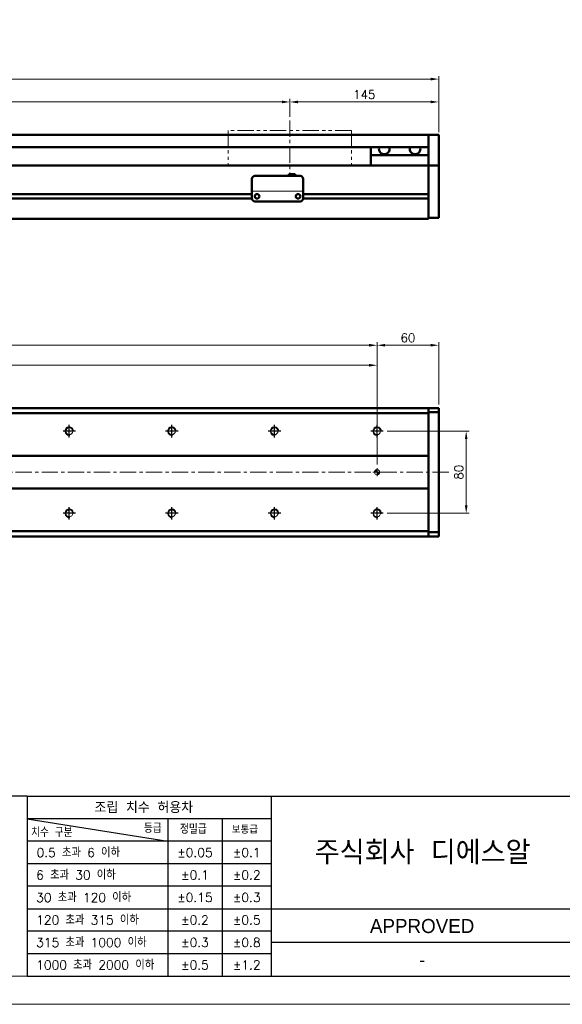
# Model space of a CAD drawing. Header units: millimetres. Extents: x 46891 to 50846, y 6223 to 10155.
# Tile 3 of 5: x 49704 to 50233, y 8529 to 9488. Entities that reach past the tile are written whole.
import ezdxf
from ezdxf.enums import TextEntityAlignment as Align

# ---------------------------------------------------------------- set-up
doc = ezdxf.new("R2010")
doc.units = ezdxf.units.MM
doc.header["$LTSCALE"] = 0.5
doc.linetypes.add('CENTER', pattern=[50.8, 31.75, -6.35, 6.35, -6.35])
doc.linetypes.add('PHANTOM', pattern=[63.5, 31.75, -6.35, 6.35, -6.35, 6.35, -6.35])
doc.layers.get('0').update_dxf_attribs({"lineweight": 20})
doc.layers.add('1', color=1, linetype='CENTER', lineweight=13)
doc.layers.add('외형선(ISO)', color=7, linetype='Continuous', lineweight=50)
for name, color, linetype in [('3', 3, 'Continuous'), ('C', 1, 'CENTER'), ('DIM', 4, 'Continuous')]:
    doc.layers.add(name, color=color, linetype=linetype)
doc.styles.add('ACISOGDT', font='amgdt.shx')
doc.styles.add('DSR TEXT', font='romans.shx', dxfattribs={"bigfont": 'whgtxt.shx'})
doc.styles.get("Standard").update_dxf_attribs({"font": 'romans.shx', "bigfont": 'whgtxt.shx'})
doc.dimstyles.new('DSR', dxfattribs={"dimscale": 2, "dimtxt": 3, "dimasz": 3, "dimexe": 0.5, "dimexo": 0.5, "dimgap": 0.5, "dimtad": 1, "dimdsep": 46, "dimtxsty": 'Standard', "dimcen": 2.5, "dimclrd": 4, "dimclre": 4, "dimclrt": 2, "dimadec": 0, "dimazin": 2, "dimtfac": 1, "dimtmove": 0, "dimatfit": 3, "dimfxl": 0, "dimlwd": -1, "dimlwe": -1, "dimarcsym": 0})

# ---------------------------------------------------------------- blocks, each defined once
blk = doc.blocks.new('A$C13F00394')
at = {"layer": '3'}
for p, q in [((0, 32), (-207.68, 32)), ((0, 32), (202.32, 32)), ((0, 32), (0, 0)), ((43.43, 32), (43.43, 0)), ((0, 28), (25, 24)), ((43.43, 28), (0, 28)), ((25, 28), (25, 0)), ((34.7, 28), (34.7, 0)), ((43.43, 24), (0, 24)), ((43.43, 20), (0, 20)), ((43.43, 16), (0, 16)), ((0, 12), (129.32, 12)), ((43.43, 8), (0, 8)), ((97.32, 6), (43.43, 6)), ((43.43, 4), (0, 4)), ((0, 0), (202.32, 0))]:
    blk.add_line(p, q, dxfattribs=at)
at = {"color": 0, "style": 'DSR TEXT'}
for s, height, p in [('조립 치수 허용차', 2, (11.97, 29.02)), ('치수 구분', 1.5, (0.69, 24.78)), ('등급', 1.5, (20.77, 25.52)), ('정밀급', 1.5, (27.18, 25.37)), ('보통급', 1.3, (36.41, 25.38)), (' 0.5 초과 6 이하', 1.6, (0.56, 21.19)), (' 6 초과 30 이하', 1.6, (0.49, 17.19)), (' 30 초과 120 이하', 1.6, (0.49, 13.19)), (' 120 초과 315 이하', 1.6, (0.49, 9.19)), (' 315 초과 1000 이하', 1.6, (0.49, 5.19)), (' 1000 초과 2000 이하', 1.6, (0.49, 1.19))]:
    blk.add_text(s, height=height, dxfattribs=at).set_placement(p)
at = {"color": 7, "style": 'ACISOGDT'}
blk.add_text('APPROVED', height=2.5, dxfattribs=at).set_placement((70.28, 8.93), align=Align.MIDDLE_CENTER)
at = {"color": 7, "insert": (70.37, 22), "char_height": 4.2, "attachment_point": 5, "style": 'DSR TEXT'}
blk.add_mtext('주식회사 디에스알', dxfattribs=at)
at = {"color": 0, "char_height": 1.6, "attachment_point": 5, "style": 'DSR TEXT'}
for s, insert in [('%%P0.05', (29.85, 22)), ('%%P0.1', (39.07, 22)), ('%%P0.1', (29.85, 18)), ('%%P0.2', (39.07, 18)), ('%%P0.15', (29.85, 14)), ('%%P0.3', (39.07, 14)), ('%%P0.2', (29.85, 10)), ('%%P0.5', (39.07, 10)), ('%%P0.3', (29.85, 6)), ('%%P0.8', (39.07, 6)), ('%%P0.5', (29.85, 2)), ('%%P1.2', (39.07, 2))]:
    blk.add_mtext(s, dxfattribs=dict(at, insert=insert))
blk = doc.blocks.new('A$C1C1952E1')
at = {"color": 1}
blk.add_lwpolyline([(0, 0), (420, 0), (420, 297), (0, 297)], close=True, dxfattribs=at)
at = {"color": 3}
blk.add_lwpolyline([(5, 5), (415, 5), (415, 292), (5, 292)], close=True, dxfattribs=at)
blk = doc.blocks.new('*D116')
at = {"color": 1, "linetype": 'ByBlock'}
for p, q in [((49967.19, 9393.56), (49967.19, 9410.91)), ((50112.19, 9378.56), (50112.19, 9410.91)), ((50104.39, 9407.91), (49974.99, 9407.91))]:
    blk.add_line(p, q, dxfattribs=at)
at = {"color": 1}
for points in [[(49974.99, 9409.22), (49974.99, 9406.61), (49967.19, 9407.91)], [(50104.39, 9409.22), (50104.39, 9406.61), (50112.19, 9407.91)]]:
    blk.add_solid(points, dxfattribs=at)
at = {"layer": 'Defpoints', "color": 0}
for p in [(49967.19, 9407.91), (49967.19, 9389.96), (50112.19, 9374.96)]:
    blk.add_point(p, dxfattribs=at)
at = {"color": 3, "insert": (50039.69, 9415.11), "char_height": 8.4, "attachment_point": 5, "style": 'DSR TEXT'}
blk.add_mtext('145', dxfattribs=at)
blk = doc.blocks.new('*D117')
at = {"color": 1, "linetype": 'ByBlock'}
for p, q in [((48867.19, 9393.56), (48867.19, 9410.91)), ((49967.19, 9393.56), (49967.19, 9410.91)), ((48874.99, 9407.91), (49959.39, 9407.91))]:
    blk.add_line(p, q, dxfattribs=at)
at = {"color": 1}
for points in [[(48874.99, 9409.22), (48874.99, 9406.61), (48867.19, 9407.91)], [(49959.39, 9409.22), (49959.39, 9406.61), (49967.19, 9407.91)]]:
    blk.add_solid(points, dxfattribs=at)
at = {"layer": 'Defpoints', "color": 0}
for p in [(49967.19, 9407.91), (48867.19, 9389.96), (49967.19, 9389.96)]:
    blk.add_point(p, dxfattribs=at)
at = {"color": 3, "insert": (49417.19, 9415.11), "char_height": 8.4, "attachment_point": 5, "style": 'DSR TEXT'}
blk.add_mtext('STROKE : 1100', dxfattribs=at)
blk = doc.blocks.new('*D119')
at = {"color": 1, "linetype": 'ByBlock'}
for p, q in [((48712.19, 9379.56), (48712.19, 9433.19)), ((48719.99, 9430.19), (50104.39, 9430.19)), ((50112.19, 9379.56), (50112.19, 9433.19))]:
    blk.add_line(p, q, dxfattribs=at)
at = {"color": 1}
for points in [[(48719.99, 9431.49), (48719.99, 9428.89), (48712.19, 9430.19)], [(50104.39, 9431.49), (50104.39, 9428.89), (50112.19, 9430.19)]]:
    blk.add_solid(points, dxfattribs=at)
at = {"layer": 'Defpoints', "color": 0}
for p in [(50112.19, 9430.19), (48712.19, 9375.96), (50112.19, 9375.96)]:
    blk.add_point(p, dxfattribs=at)
at = {"color": 3, "insert": (49412.19, 9437.39), "char_height": 8.4, "attachment_point": 5, "style": 'DSR TEXT'}
blk.add_mtext('1400', dxfattribs=at)
blk = doc.blocks.new('A$C33E56CC6')
h = blk.add_hatch()
h.set_pattern_fill('ANSI31', color=256, style=0)
h.set_pattern_definition([(45, (-7065.45672, -6508.5399), (-0.0883883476, 0.0883883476), [])])
h.paths.add_polyline_path([(4, 6.5, 0.414214), (1.5, 4), (4, 4)])
h.paths.add_polyline_path([(6.5, 4), (4, 4), (4, 1.5, 0.414214)])
blk.add_circle((4, 4), 2.5)
at = {"layer": '1'}
for p, q in [((0, 4), (8, 4)), ((4, 0), (4, 8))]:
    blk.add_line(p, q, dxfattribs=at)
blk = doc.blocks.new('tap8')
blk.add_circle((0, 0), 3.4)
at = {"layer": 'C', "color": 1, "linetype": 'CENTER'}
for p, q in [((-6.05, 0), (6.05, 0)), ((0, -6.05), (0, 6.05))]:
    blk.add_line(p, q, dxfattribs=at)
at = {"layer": 'DIM', "color": 3}
blk.add_arc((0, 0), 4, 263.84551, 189.43144, dxfattribs=at)
blk = doc.blocks.new('*D120')
at = {"color": 1, "linetype": 'ByBlock'}
for p, q in [((48852.19, 9054.87), (48852.19, 9154.46)), ((48859.99, 9151.46), (50044.39, 9151.46)), ((50052.19, 9054.87), (50052.19, 9154.46))]:
    blk.add_line(p, q, dxfattribs=at)
at = {"color": 1}
for points in [[(48859.99, 9152.76), (48859.99, 9150.16), (48852.19, 9151.46)], [(50044.39, 9152.76), (50044.39, 9150.16), (50052.19, 9151.46)]]:
    blk.add_solid(points, dxfattribs=at)
at = {"layer": 'Defpoints', "color": 0}
for p in [(50052.19, 9151.46), (48852.19, 9051.27), (50052.19, 9051.27)]:
    blk.add_point(p, dxfattribs=at)
at = {"color": 3, "insert": (49452.19, 9158.66), "char_height": 8.4, "attachment_point": 5, "style": 'DSR TEXT'}
blk.add_mtext('1200%%P0.02', dxfattribs=at)
blk = doc.blocks.new('*D122')
at = {"color": 1, "linetype": 'ByBlock'}
for p, q in [((50052.19, 9098.48), (50052.19, 9173.94)), ((50059.99, 9170.94), (50104.39, 9170.94)), ((50112.19, 9113.37), (50112.19, 9173.94))]:
    blk.add_line(p, q, dxfattribs=at)
at = {"color": 1}
for points in [[(50059.99, 9172.24), (50059.99, 9169.64), (50052.19, 9170.94)], [(50104.39, 9172.24), (50104.39, 9169.64), (50112.19, 9170.94)]]:
    blk.add_solid(points, dxfattribs=at)
at = {"layer": 'Defpoints', "color": 0}
for p in [(50112.19, 9170.94), (50112.19, 9109.77), (50052.19, 9094.88)]:
    blk.add_point(p, dxfattribs=at)
at = {"color": 3, "insert": (50082.19, 9178.14), "char_height": 8.4, "attachment_point": 5, "style": 'DSR TEXT'}
blk.add_mtext('60', dxfattribs=at)
blk = doc.blocks.new('*D125')
at = {"color": 1, "linetype": 'ByBlock'}
for p, q in [((48852.19, 9096.92), (48852.19, 9173.94)), ((48859.99, 9170.94), (50044.39, 9170.94)), ((50052.19, 9096.92), (50052.19, 9173.94))]:
    blk.add_line(p, q, dxfattribs=at)
at = {"color": 1}
for points in [[(48859.99, 9172.24), (48859.99, 9169.64), (48852.19, 9170.94)], [(50044.39, 9172.24), (50044.39, 9169.64), (50052.19, 9170.94)]]:
    blk.add_solid(points, dxfattribs=at)
at = {"layer": 'Defpoints', "color": 0}
for p in [(50052.19, 9170.94), (48852.19, 9093.32), (50052.19, 9093.32)]:
    blk.add_point(p, dxfattribs=at)
at = {"color": 3, "insert": (49452.19, 9178.14), "char_height": 8.4, "attachment_point": 5, "style": 'DSR TEXT'}
blk.add_mtext('12X100PITCH=1200', dxfattribs=at)
blk = doc.blocks.new('*D126')
at = {"color": 1, "linetype": 'ByBlock'}
for p, q in [((50061.84, 9087.27), (50142.03, 9087.27)), ((50139.03, 9015.07), (50139.03, 9079.47)), ((50061.84, 9007.27), (50142.03, 9007.27))]:
    blk.add_line(p, q, dxfattribs=at)
at = {"color": 1}
for points in [[(50137.73, 9079.47), (50140.33, 9079.47), (50139.03, 9087.27)], [(50137.73, 9015.07), (50140.33, 9015.07), (50139.03, 9007.27)]]:
    blk.add_solid(points, dxfattribs=at)
at = {"layer": 'Defpoints', "color": 0}
for p in [(50058.24, 9087.27), (50139.03, 9087.27), (50058.24, 9007.27)]:
    blk.add_point(p, dxfattribs=at)
at = {"color": 3, "insert": (50131.83, 9047.27), "char_height": 8.4, "attachment_point": 5, "rotation": 90, "style": 'DSR TEXT'}
blk.add_mtext('80', dxfattribs=at)

msp = doc.modelspace()

# ---------------------------------------------------------------- linework, layer by layer
at = {"color": 6, "linetype": 'PHANTOM'}
for p, q in [((50027.18959, 9379.96408), (49907.18959, 9379.96408)), ((49907.18959, 9379.96408), (49907.18959, 9345.96408)), ((50027.18959, 9379.96408), (50027.18959, 9345.96408))]:
    msp.add_line(p, q, dxfattribs=at)
msp.add_line((49930.18959, 9320.96422), (49980.18959, 9320.96422))
at = {"layer": '1'}
for p, q in [((49967.18959, 9389.96408), (49967.18959, 9335.96408)), ((50122.18959, 9047.27022), (48702.18959, 9047.27022))]:
    msp.add_line(p, q, dxfattribs=at)
at = {"layer": '3'}
msp.add_line((49711.23583, 8556.37352), (50819.04532, 8556.37352), dxfattribs=at)
at = {"layer": '외형선(ISO)'}
for p, q in [((48927.18959, 9375.96408), (50102.18959, 9375.96408)), ((50102.18959, 9375.96408), (50102.18959, 9373.96408)), ((50102.18959, 9375.96408), (50112.18959, 9375.96408)), ((50102.18959, 9373.96408), (50102.18959, 9375.96408)), ((50102.18959, 9373.17956), (50102.18959, 9373.96408)), ((50102.18959, 9373.96408), (50102.18959, 9373.17956)), ((50102.18959, 9372.68085), (50102.18959, 9373.17956)), ((50102.18959, 9373.17956), (50102.18959, 9372.68085)), ((50102.18959, 9372.68085), (50102.18959, 9371.61237)), ((50102.18959, 9371.61237), (50102.18959, 9372.68085)), ((50102.18959, 9371.61237), (50102.18959, 9368.62656)), ((50102.18959, 9368.62656), (50102.18959, 9371.61237)), ((50112.18959, 9373.96408), (50112.18959, 9375.96408)), ((50112.18959, 9373.96408), (50112.18959, 9373.17956)), ((50112.18959, 9373.17956), (50112.18959, 9372.68085)), ((50112.18959, 9371.61237), (50112.18959, 9372.68085)), ((50112.18959, 9368.62656), (50112.18959, 9371.61237)), ((48927.18959, 9363.96408), (50102.18959, 9363.96408)), ((50046.18959, 9355.96408), (50046.18959, 9363.96408)), ((50102.18959, 9360.06226), (50102.18959, 9368.62656)), ((50102.18959, 9368.62656), (50102.18959, 9364.46408)), ((50112.18959, 9368.62656), (50112.18959, 9360.06226)), ((50102.18959, 9355.96408), (50046.18959, 9355.96408)), ((50046.18959, 9345.96408), (50046.18959, 9355.96408)), ((50102.18959, 9357.96697), (50102.18959, 9360.06226)), ((50102.18959, 9346.54502), (50102.18959, 9357.96697)), ((50112.18959, 9360.06226), (50112.18959, 9357.96697)), ((50112.18959, 9357.96697), (50112.18959, 9346.54502)), ((50102.18959, 9345.96408), (48872.18959, 9345.96408)), ((50102.18959, 9345.96408), (50102.18959, 9346.54502)), ((50102.18959, 9342.96408), (50102.18959, 9345.96408)), ((50102.18959, 9345.96408), (50102.18959, 9342.96408)), ((50102.18959, 9345.96408), (50112.18959, 9345.96408)), ((50102.18959, 9342.96408), (50102.18959, 9318.41408)), ((50102.18959, 9300.20672), (50102.18959, 9342.96408)), ((50112.18959, 9346.54502), (50112.18959, 9345.96408)), ((50112.18959, 9342.96408), (50112.18959, 9345.96408)), ((50112.18959, 9342.96408), (50112.18959, 9300.20672)), ((49930.18959, 9322.96424), (49930.18959, 9332.96424)), ((49933.18959, 9335.96424), (49977.18959, 9335.96424)), ((49966.18959, 9337.46423), (49966.18959, 9335.96424)), ((49966.18959, 9337.46423), (49972.18959, 9337.46423)), ((49972.18959, 9337.46423), (49972.18959, 9335.96424)), ((49980.18959, 9332.96424), (49980.18959, 9322.96424)), ((49930.18959, 9322.96424), (49930.18959, 9320.96423)), ((49980.18959, 9320.96423), (49980.18959, 9322.96424)), ((49930.20004, 9313.71408), (48926.17915, 9313.71408)), ((49930.18959, 9318.21408), (48926.18959, 9318.21408)), ((49930.18959, 9320.9642), (49930.18959, 9320.96423)), ((49930.18959, 9320.4642), (49930.18959, 9320.9642)), ((49930.18959, 9313.9642), (49930.18959, 9320.4642)), ((49935.21293, 9318.21408), (49935.16626, 9318.21408)), ((49975.21293, 9318.21408), (49975.16626, 9318.21408)), ((50102.18959, 9313.71408), (49980.17915, 9313.71408)), ((49980.18959, 9320.96423), (49980.18959, 9320.9642)), ((49980.18959, 9320.9642), (49980.18959, 9320.4642)), ((49980.18959, 9320.4642), (49980.18959, 9313.9642)), ((50102.18959, 9318.21408), (49980.18959, 9318.21408)), ((50102.18959, 9313.51408), (50102.18959, 9300.20672)), ((49933.18959, 9310.9642), (49977.18959, 9310.9642)), ((48722.18959, 9293.96408), (50102.18959, 9293.96408)), ((50102.18959, 9298.0854), (50102.18959, 9300.20672)), ((50102.18959, 9300.20672), (50102.18959, 9298.0854)), ((50102.18959, 9298.0854), (50102.18959, 9293.96408)), ((50102.18959, 9294.96408), (50102.18959, 9298.0854)), ((50102.18959, 9294.96408), (50112.18959, 9294.96408)), ((50112.18959, 9298.0854), (50112.18959, 9300.20672)), ((50112.18959, 9298.0854), (50112.18959, 9294.96408)), ((50102.18959, 9109.77022), (48785.18959, 9109.77022)), ((48785.18959, 9104.77022), (50102.18959, 9104.77022)), ((50102.18959, 9108.89154), (50102.18959, 9109.77022)), ((50102.18959, 9109.77022), (50102.18959, 9108.89154)), ((50102.18959, 9109.77022), (50112.18959, 9109.77022)), ((50102.18959, 9108.89154), (50102.18959, 9104.77022)), ((50102.18959, 9105.77022), (50102.18959, 9108.89154)), ((50102.18959, 9105.77022), (50112.18959, 9105.77022)), ((50102.18959, 9104.77022), (50102.18959, 9063.27022)), ((50112.18959, 9108.89154), (50112.18959, 9109.77022)), ((50112.18959, 9108.89154), (50112.18959, 9105.77022)), ((50112.18959, 9105.77022), (50112.18959, 8988.77022)), ((50102.18959, 9063.27022), (48785.18959, 9063.27022)), ((50102.18959, 9063.27022), (50102.18959, 9062.41666)), ((50102.18959, 9062.41666), (50102.18959, 9062.06311)), ((50102.18959, 9062.06311), (50102.18959, 9032.47732)), ((50102.18959, 9032.47732), (50102.18959, 9062.06311)), ((48785.18959, 9031.27022), (50102.18959, 9031.27022)), ((50102.18959, 9032.47732), (50102.18959, 9032.12377)), ((50102.18959, 9032.12377), (50102.18959, 9031.27022)), ((50102.18959, 9031.27022), (50102.18959, 8989.77022)), ((50102.18959, 8989.77022), (48785.18959, 8989.77022)), ((50102.18959, 8989.77022), (50102.18959, 8985.6489)), ((50102.18959, 8985.6489), (50102.18959, 8988.77022)), ((50102.18959, 8988.77022), (50112.18959, 8988.77022)), ((50112.18959, 8988.77022), (50112.18959, 8985.6489)), ((50102.18959, 8984.77022), (48785.18959, 8984.77022)), ((50102.18959, 8984.77022), (50102.18959, 8985.6489)), ((50102.18959, 8985.6489), (50102.18959, 8984.77022)), ((50102.18959, 8984.77022), (50112.18959, 8984.77022)), ((50112.18959, 8984.77022), (50112.18959, 8985.6489))]:
    msp.add_line(p, q, dxfattribs=at)
for centre in [(49935.18959, 9315.9642), (49975.18959, 9315.9642)]:
    msp.add_circle(centre, 2.25, dxfattribs=at)
for centre, start, end in [((49933.18959, 9332.96424), 90, 180), ((49977.18959, 9332.96424), 0, 90), ((49933.18959, 9313.9642), 180, 270), ((49977.18959, 9313.9642), 270, 0)]:
    msp.add_arc(centre, 3, start, end, dxfattribs=at)
for centre in [(50059.18959, 9361.96408), (50089.18959, 9361.96408)]:
    msp.add_ellipse(centre, major_axis=(5.25, 0), ratio=0.923076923, start_param=2.716178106, end_param=6.708599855, dxfattribs=at)

# ---------------------------------------------------------------- block references
at = {"xscale": 5.4756, "yscale": 5.4756, "zscale": 5.4756}
for name, p in [('A$C1C1952E1', (48546.67132, 8528.99552)), ('A$C13F00394', (49711.23583, 8556.37352))]:
    msp.add_blockref(name, p, dxfattribs=at)
at = {"rotation": 90}
for p in [(49752.18959, 9087.27022), (49852.18959, 9087.27022), (49952.18959, 9087.27022), (50052.18959, 9087.27022), (49752.18959, 9007.27022), (49852.18959, 9007.27022), (49952.18959, 9007.27022), (50052.18959, 9007.27022)]:
    msp.add_blockref('tap8', p, dxfattribs=at)
msp.add_blockref('A$C33E56CC6', (50048.18959, 9043.27022))

# ---------------------------------------------------------------- texts
at = {"color": 2, "style": 'ACISOGDT'}
msp.add_text('-', height=13.689, dxfattribs=at).set_placement((50096.07712, 8572.39072), align=Align.MIDDLE_CENTER)

# ---------------------------------------------------------------- dimensions: what is measured, and where the dimension line sits
for base, p1, p2, picture, middle in [((50112.18959, 9430.19202), (48712.18959, 9375.96408), (50112.18959, 9375.96408), '*D119', (49412.18959, 9437.39202)), ((49967.18959, 9407.91493), (50112.18959, 9374.96408), (49967.18959, 9389.96408), '*D116', (50039.68959, 9415.11493))]:
    dim = msp.add_linear_dim(base=base, p1=p1, p2=p2, dimstyle='DSR', override={"dimscale": 3, "dimtxt": 2.8, "dimasz": 2.600136, "dimexe": 1, "dimexo": 1.2, "dimgap": 1, "dimdec": 4, "dimtxsty": 'DSR TEXT', "dimclrd": 1, "dimclre": 1, "dimclrt": 3, "dimtdec": 4, "dimtix": 1})
    dim.commit()
    dim.dimension.update_dxf_attribs({"geometry": picture, "text_midpoint": middle})
for base, p1, p2, text, picture, middle in [((49967.18959, 9407.91493), (48867.18959, 9389.96408), (49967.18959, 9389.96408), 'STROKE : <>', '*D117', (49417.18959, 9415.11493)), ((50052.18959, 9170.94482), (48852.18959, 9093.31719), (50052.18959, 9093.31719), '12X100PITCH=<>', '*D125', (49452.18959, 9178.14482)), ((50052.18959, 9151.4623), (48852.18959, 9051.27022), (50052.18959, 9051.27022), '<>%%P0.02', '*D120', (49452.18959, 9158.6623))]:
    dim = msp.add_linear_dim(base=base, p1=p1, p2=p2, text=text, dimstyle='DSR', override={"dimscale": 3, "dimtxt": 2.8, "dimasz": 2.600136, "dimexe": 1, "dimexo": 1.2, "dimgap": 1, "dimdec": 4, "dimtxsty": 'DSR TEXT', "dimclrd": 1, "dimclre": 1, "dimclrt": 3, "dimtdec": 4, "dimtix": 1})
    dim.commit()
    dim.dimension.update_dxf_attribs({"geometry": picture, "text_midpoint": middle})
dim = msp.add_linear_dim(base=(50112.18959, 9170.94482), p1=(50052.18959, 9094.88185), p2=(50112.18959, 9109.77022), dimstyle='DSR', override={"dimscale": 3, "dimtxt": 2.8, "dimasz": 2.600136, "dimexe": 1, "dimexo": 1.2, "dimgap": 1, "dimdec": 4, "dimtxsty": 'DSR TEXT', "dimclrd": 1, "dimclre": 1, "dimclrt": 3, "dimtdec": 4, "dimtix": 1})
dim.commit()
dim.dimension.update_dxf_attribs({"geometry": '*D122', "text_midpoint": (50082.18959, 9170.94482), "dimtype": 160})
dim = msp.add_linear_dim(base=(50139.02813, 9087.27022), p1=(50058.23656, 9007.27022), p2=(50058.23656, 9087.27022), angle=90, dimstyle='DSR', override={"dimscale": 3, "dimtxt": 2.8, "dimasz": 2.600136, "dimexe": 1, "dimexo": 1.2, "dimgap": 1, "dimdec": 4, "dimtxsty": 'DSR TEXT', "dimclrd": 1, "dimclre": 1, "dimclrt": 3, "dimtdec": 4, "dimtix": 1})
dim.commit()
dim.dimension.update_dxf_attribs({"geometry": '*D126', "text_midpoint": (50131.82813, 9047.27022)})

doc.saveas('drawing.dxf')
